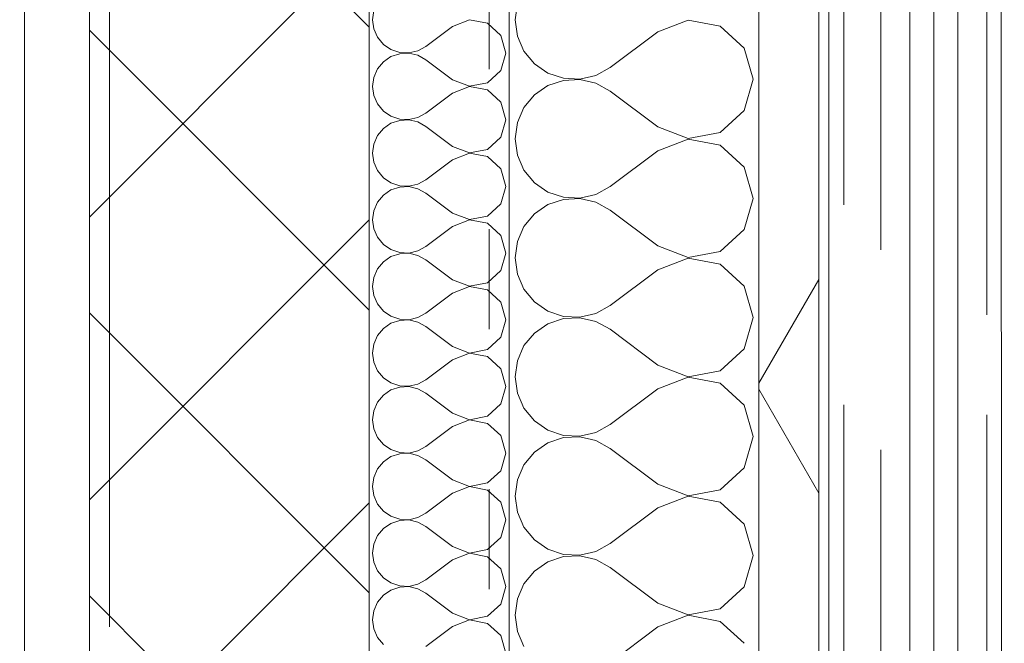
# Model space of a CAD drawing. Header units: millimetres. Extents: x 74467 to 235410, y -65 to 114857.
# Tile 216 of 256: x 139148 to 139640, y 70522 to 70833. Entities that reach past the tile are written whole.
import ezdxf
from ezdxf.enums import TextEntityAlignment as Align

# ---------------------------------------------------------------- set-up
doc = ezdxf.new("R2010")
doc.units = ezdxf.units.MM
doc.header["$MEASUREMENT"] = 0
for name, pattern in [('Katkend topelt', [1093.611073, 529.166651, -211.666656, 141.111112, -211.666656]), ('Katkend varjatud', [300, 200, -100]), ('Punktiir tihe', [176.388884, 0, -176.388884]), ('Putukavõrk', [130, 50, -80])]:
    doc.linetypes.add(name, pattern=pattern)
for name, color, linetype in [('00 Kunstikonkursi LÜ jaoks asendi 2D', 7, 'Continuous'), ('00 Teljed.AR', 7, 'Continuous'), ('1232 Välisseinad.AR', 7, 'Continuous'), ('1235 Vahelaed.AR', 7, 'Continuous'), ('1237 Trepid.AR', 7, 'Continuous'), ('1245 Klaasfassaadid.AR', 7, 'Continuous'), ('1317 Käsipuud.SA', 7, 'Continuous'), ('9350 Netopind.AR', 7, 'Continuous')]:
    doc.layers.add(name, color=color, linetype=linetype)
doc.styles.add('GENERATED_STYLE_3', font='txt')

# ---------------------------------------------------------------- blocks, each defined once
blk = doc.blocks.new('Slab_19_1', base_point=(137442.64, 67680.27))
at = {"layer": '1235 Vahelaed.AR', "color": 7, "linetype": 'Continuous', "lineweight": 13, "flags": 128}
blk.add_lwpolyline([(137442.64, 67680.27), (139382.64, 67680.27), (139382.64, 69965.72), (139552.64, 69965.72), (139552.64, 71165.88), (139382.64, 71165.88), (139382.64, 71245.88), (137442.64, 71245.88)], close=True, dxfattribs=at)
blk = doc.blocks.new('Stair_2_1')
at = {"layer": '1237 Trepid.AR', "color": 253, "linetype": 'Putukavõrk', "lineweight": 13, "true_color": 0xa5a6a4}
blk.add_line((139382.67, 67688.68), (139382.64, 71235.88), dxfattribs=at)
blk = doc.blocks.new('Trepp_Trepikoda_PK 1-TR2_2_1', base_point=(132392.64, 71235.88))
at = {"layer": '9350 Netopind.AR', "color": 7, "linetype": 'Continuous', "lineweight": 13, "flags": 128}
blk.add_lwpolyline([(131492.64, 71235.88), (131492.64, 69745.88), (132242.64, 69745.88), (132242.64, 67659.48), (133954.52, 67641.05), (133954.52, 67705.5), (139392.67, 67688.65), (139392.64, 69545.88), (139182.64, 69545.88), (139182.64, 69985.88), (139392.64, 69985.88), (139392.64, 71235.88)], close=True, dxfattribs=at)
blk = doc.blocks.new('Railing_3_1')
at = {"layer": '1317 Käsipuud.SA', "color": 7, "linetype": 'Continuous', "lineweight": 13}
blk.add_line((139150.14, 67836.92), (139150.14, 71109.84), dxfattribs=at)
blk.add_line((139150.14, 67836.92), (139150.14, 71109.84), dxfattribs=at)
blk = doc.blocks.new('Curtain Wall_24_1')
at = {"layer": '1245 Klaasfassaadid.AR', "color": 7, "linetype": 'Continuous', "lineweight": 13}
for p, q in [((139605.14, 71235.88), (139605.14, 69958.75)), ((139605.14, 69958.75), (139605.14, 71235.88))]:
    blk.add_line(p, q, dxfattribs=at)
blk = doc.blocks.new('Curtain Wall_26_1')
at = {"layer": '1245 Klaasfassaadid.AR', "color": 7, "linetype": 'Katkend varjatud', "lineweight": 13, "flags": 128}
for points in [[(139392.64, 71235.88), (139392.64, 71230.88), (139392.64, 69518.38), (139392.64, 69513.38), (139392.64, 69485.88), (139392.64, 67705.88), (139392.64, 67700.88)], [(139578.64, 69518.38), (139578.64, 71230.88), (139578.64, 71235.88)], [(139631.68, 71235.88), (139631.67, 71230.88), (139631.67, 69518.38)], [(139605.14, 69525.38), (139605.14, 71216.88)], [(139560.14, 69540.88), (139560.14, 71185.88)], [(139631.62, 71185.88), (139631.62, 69540.88)]]:
    blk.add_lwpolyline(points, dxfattribs=at)
at = {"layer": '1245 Klaasfassaadid.AR', "color": 7, "linetype": 'Continuous', "lineweight": 13, "flags": 128}
blk.add_lwpolyline([(139617.14, 69515.88), (139593.14, 69515.88), (139593.14, 71205.88), (139617.14, 71205.88)], close=True, dxfattribs=at)
blk = doc.blocks.new('*X3571')
at = {"layer": '1232 Välisseinad.AR', "color": 252, "linetype": 'Continuous', "lineweight": 13, "true_color": 0x8c8d8c}
for p, q in [((139396.75, 70841.47), (139395.62, 70833.33)), ((139395.62, 70833.33), (139396.75, 70825.2)), ((139482.23, 70833.21), (139467.05, 70827.38)), ((139498.22, 70830.19), (139482.23, 70833.21)), ((139467.05, 70827.38), (139443.24, 70809.52)), ((139510.22, 70819.22), (139498.22, 70830.19)), ((139396.75, 70825.2), (139400.06, 70817.69)), ((139400.06, 70817.69), (139405.3, 70811.36)), ((139514.67, 70803.57), (139510.22, 70819.22)), ((139405.3, 70811.36), (139412.07, 70806.71)), ((139412.07, 70806.71), (139419.85, 70804.09)), ((139436.05, 70805.55), (139443.24, 70809.52)), ((139419.85, 70803.05), (139412.07, 70800.43)), ((139419.85, 70804.09), (139428.05, 70803.69)), ((139428.05, 70803.45), (139419.85, 70803.05)), ((139428.05, 70803.69), (139436.05, 70805.55)), ((139436.05, 70801.59), (139428.05, 70803.45)), ((139443.24, 70797.62), (139436.05, 70801.59)), ((139510.22, 70787.92), (139514.67, 70803.57)), ((139412.07, 70800.43), (139405.3, 70795.78)), ((139467.05, 70779.76), (139443.24, 70797.62)), ((139405.3, 70795.78), (139400.06, 70789.46)), ((139400.06, 70789.46), (139396.75, 70781.94)), ((139498.22, 70776.95), (139510.22, 70787.92)), ((139396.75, 70781.94), (139395.62, 70773.81)), ((139467.05, 70779.76), (139482.23, 70773.93)), ((139482.23, 70773.93), (139498.22, 70776.95)), ((139395.62, 70773.81), (139396.75, 70765.68)), ((139482.23, 70773.69), (139467.05, 70767.86)), ((139498.22, 70770.67), (139482.23, 70773.69)), ((139467.05, 70767.86), (139443.24, 70750)), ((139510.22, 70759.69), (139498.22, 70770.67)), ((139396.75, 70765.68), (139400.06, 70758.16)), ((139400.06, 70758.16), (139405.3, 70751.84)), ((139514.67, 70744.05), (139510.22, 70759.69)), ((139405.3, 70751.84), (139412.07, 70747.19)), ((139412.07, 70747.19), (139419.85, 70744.57)), ((139436.05, 70746.03), (139443.24, 70750)), ((139419.85, 70743.53), (139412.07, 70740.91)), ((139419.85, 70744.57), (139428.05, 70744.17)), ((139428.05, 70743.93), (139419.85, 70743.53)), ((139428.05, 70744.17), (139436.05, 70746.03)), ((139436.05, 70742.07), (139428.05, 70743.93)), ((139443.24, 70738.1), (139436.05, 70742.07)), ((139510.22, 70728.4), (139514.67, 70744.05)), ((139412.07, 70740.91), (139405.3, 70736.26)), ((139467.05, 70720.24), (139443.24, 70738.1)), ((139405.3, 70736.26), (139400.06, 70729.93)), ((139400.06, 70729.93), (139396.75, 70722.42)), ((139498.22, 70717.43), (139510.22, 70728.4)), ((139396.75, 70722.42), (139395.62, 70714.29)), ((139467.05, 70720.24), (139482.23, 70714.41)), ((139482.23, 70714.41), (139498.22, 70717.43)), ((139395.62, 70714.29), (139396.75, 70706.15)), ((139482.23, 70714.17), (139467.05, 70708.33)), ((139498.22, 70711.14), (139482.23, 70714.17)), ((139467.05, 70708.33), (139443.24, 70690.48)), ((139510.22, 70700.17), (139498.22, 70711.14)), ((139396.75, 70706.15), (139400.06, 70698.64)), ((139400.06, 70698.64), (139405.3, 70692.32)), ((139514.67, 70684.52), (139510.22, 70700.17)), ((139405.3, 70692.32), (139412.07, 70687.67)), ((139412.07, 70687.67), (139419.85, 70685.04)), ((139436.05, 70686.5), (139443.24, 70690.48)), ((139419.85, 70684.01), (139412.07, 70681.38)), ((139419.85, 70685.04), (139428.05, 70684.64)), ((139428.05, 70684.4), (139419.85, 70684.01)), ((139428.05, 70684.64), (139436.05, 70686.5)), ((139436.05, 70682.54), (139428.05, 70684.4)), ((139443.24, 70678.57), (139436.05, 70682.54)), ((139510.22, 70668.88), (139514.67, 70684.52)), ((139412.07, 70681.38), (139405.3, 70676.73)), ((139467.05, 70660.71), (139443.24, 70678.57)), ((139405.3, 70676.73), (139400.06, 70670.41)), ((139400.06, 70670.41), (139396.75, 70662.89)), ((139498.22, 70657.9), (139510.22, 70668.88)), ((139396.75, 70662.89), (139395.62, 70654.76)), ((139467.05, 70660.71), (139482.23, 70654.88)), ((139482.23, 70654.88), (139498.22, 70657.9)), ((139395.62, 70654.76), (139396.75, 70646.63)), ((139482.23, 70654.64), (139467.05, 70648.81)), ((139498.22, 70651.62), (139482.23, 70654.64)), ((139467.05, 70648.81), (139443.24, 70630.95)), ((139510.22, 70640.65), (139498.22, 70651.62)), ((139396.75, 70646.63), (139400.06, 70639.12)), ((139400.06, 70639.12), (139405.3, 70632.79)), ((139514.67, 70625), (139510.22, 70640.65)), ((139405.3, 70632.79), (139412.07, 70628.14)), ((139436.05, 70626.98), (139443.24, 70630.95)), ((139412.07, 70628.14), (139419.85, 70625.52)), ((139419.85, 70624.48), (139412.07, 70621.86)), ((139419.85, 70625.52), (139428.05, 70625.12)), ((139428.05, 70624.88), (139419.85, 70624.48)), ((139428.05, 70625.12), (139436.05, 70626.98)), ((139436.05, 70623.02), (139428.05, 70624.88)), ((139510.22, 70609.35), (139514.67, 70625)), ((139412.07, 70621.86), (139405.3, 70617.21)), ((139443.24, 70619.05), (139436.05, 70623.02)), ((139467.05, 70601.19), (139443.24, 70619.05)), ((139405.3, 70617.21), (139400.06, 70610.88)), ((139400.06, 70610.88), (139396.75, 70603.37)), ((139498.22, 70598.38), (139510.22, 70609.35)), ((139396.75, 70603.37), (139395.62, 70595.24)), ((139467.05, 70601.19), (139482.23, 70595.36)), ((139395.62, 70595.24), (139396.75, 70587.11)), ((139482.23, 70595.12), (139467.05, 70589.29)), ((139482.23, 70595.36), (139498.22, 70598.38)), ((139498.22, 70592.1), (139482.23, 70595.12)), ((139467.05, 70589.29), (139443.24, 70571.43)), ((139510.22, 70581.12), (139498.22, 70592.1)), ((139396.75, 70587.11), (139400.06, 70579.59)), ((139400.06, 70579.59), (139405.3, 70573.27)), ((139514.67, 70565.48), (139510.22, 70581.12)), ((139405.3, 70573.27), (139412.07, 70568.62)), ((139436.05, 70567.46), (139443.24, 70571.43)), ((139412.07, 70568.62), (139419.85, 70565.99)), ((139419.85, 70564.96), (139412.07, 70562.33)), ((139419.85, 70565.99), (139428.05, 70565.6)), ((139428.05, 70565.36), (139419.85, 70564.96)), ((139428.05, 70565.6), (139436.05, 70567.46)), ((139436.05, 70563.5), (139428.05, 70565.36)), ((139510.22, 70549.83), (139514.67, 70565.48)), ((139412.07, 70562.33), (139405.3, 70557.68)), ((139443.24, 70559.52), (139436.05, 70563.5)), ((139467.05, 70541.67), (139443.24, 70559.52)), ((139405.3, 70557.68), (139400.06, 70551.36)), ((139400.06, 70551.36), (139396.75, 70543.85)), ((139498.22, 70538.86), (139510.22, 70549.83)), ((139396.75, 70543.85), (139395.62, 70535.71)), ((139467.05, 70541.67), (139482.23, 70535.83)), ((139395.62, 70535.71), (139396.75, 70527.58)), ((139482.23, 70535.59), (139467.05, 70529.76)), ((139482.23, 70535.83), (139498.22, 70538.86)), ((139498.22, 70532.57), (139482.23, 70535.59)), ((139467.05, 70529.76), (139443.24, 70511.9)), ((139510.22, 70521.6), (139498.22, 70532.57)), ((139396.75, 70527.58), (139400.06, 70520.07))]:
    blk.add_line(p, q, dxfattribs=at)
blk = doc.blocks.new('*X3572')
at = {"layer": '1232 Välisseinad.AR', "color": 252, "linetype": 'Continuous', "lineweight": 13, "true_color": 0x8c8d8c}
for p, q in [((139324.94, 70837.89), (139324.31, 70833.33)), ((139324.31, 70833.33), (139324.94, 70828.78)), ((139372.81, 70833.27), (139364.31, 70830)), ((139381.76, 70831.57), (139372.81, 70833.27)), ((139388.49, 70825.43), (139381.76, 70831.57)), ((139324.94, 70828.78), (139326.8, 70824.57)), ((139364.31, 70830), (139350.98, 70820)), ((139390.98, 70816.67), (139388.49, 70825.43)), ((139326.8, 70824.57), (139329.73, 70821.03)), ((139329.73, 70821.03), (139333.52, 70818.43)), ((139333.52, 70818.43), (139337.88, 70816.96)), ((139337.88, 70816.38), (139333.52, 70814.91)), ((139337.88, 70816.96), (139342.47, 70816.73)), ((139342.47, 70816.6), (139337.88, 70816.38)), ((139342.47, 70816.73), (139346.95, 70817.77)), ((139346.95, 70815.56), (139342.47, 70816.6)), ((139346.95, 70817.77), (139350.98, 70820)), ((139350.98, 70813.33), (139346.95, 70815.56)), ((139388.49, 70807.9), (139390.98, 70816.67)), ((139329.73, 70812.3), (139326.8, 70808.76)), ((139333.52, 70814.91), (139329.73, 70812.3)), ((139364.31, 70803.33), (139350.98, 70813.33)), ((139326.8, 70808.76), (139324.94, 70804.55)), ((139381.76, 70801.76), (139388.49, 70807.9)), ((139324.94, 70804.55), (139324.31, 70800)), ((139364.31, 70803.33), (139372.81, 70800.07)), ((139372.81, 70800.07), (139381.76, 70801.76)), ((139324.31, 70800), (139324.94, 70795.45)), ((139364.31, 70796.67), (139350.98, 70786.67)), ((139372.81, 70799.93), (139364.31, 70796.67)), ((139381.76, 70798.24), (139372.81, 70799.93)), ((139388.49, 70792.1), (139381.76, 70798.24)), ((139324.94, 70795.45), (139326.8, 70791.24)), ((139326.8, 70791.24), (139329.73, 70787.7)), ((139390.98, 70783.33), (139388.49, 70792.1)), ((139329.73, 70787.7), (139333.52, 70785.09)), ((139346.95, 70784.44), (139350.98, 70786.67)), ((139333.52, 70781.57), (139329.73, 70778.97)), ((139333.52, 70785.09), (139337.88, 70783.62)), ((139337.88, 70783.04), (139333.52, 70781.57)), ((139337.88, 70783.62), (139342.47, 70783.4)), ((139342.47, 70783.27), (139337.88, 70783.04)), ((139342.47, 70783.4), (139346.95, 70784.44)), ((139346.95, 70782.23), (139342.47, 70783.27)), ((139350.98, 70780), (139346.95, 70782.23)), ((139388.49, 70774.57), (139390.98, 70783.33)), ((139329.73, 70778.97), (139326.8, 70775.43)), ((139364.31, 70770), (139350.98, 70780)), ((139324.94, 70771.22), (139324.31, 70766.67)), ((139326.8, 70775.43), (139324.94, 70771.22)), ((139381.76, 70768.43), (139388.49, 70774.57)), ((139324.31, 70766.67), (139324.94, 70762.11)), ((139364.31, 70770), (139372.81, 70766.73)), ((139372.81, 70766.6), (139364.31, 70763.33)), ((139372.81, 70766.73), (139381.76, 70768.43)), ((139381.76, 70764.91), (139372.81, 70766.6)), ((139324.94, 70762.11), (139326.8, 70757.9)), ((139364.31, 70763.33), (139350.98, 70753.33)), ((139388.49, 70758.76), (139381.76, 70764.91)), ((139326.8, 70757.9), (139329.73, 70754.36)), ((139390.98, 70750), (139388.49, 70758.76)), ((139329.73, 70754.36), (139333.52, 70751.76)), ((139333.52, 70751.76), (139337.88, 70750.29)), ((139346.95, 70751.11), (139350.98, 70753.33)), ((139333.52, 70748.24), (139329.73, 70745.64)), ((139337.88, 70749.71), (139333.52, 70748.24)), ((139337.88, 70750.29), (139342.47, 70750.07)), ((139342.47, 70749.93), (139337.88, 70749.71)), ((139342.47, 70750.07), (139346.95, 70751.11)), ((139346.95, 70748.89), (139342.47, 70749.93)), ((139350.98, 70746.67), (139346.95, 70748.89)), ((139364.31, 70736.67), (139350.98, 70746.67)), ((139388.49, 70741.24), (139390.98, 70750)), ((139326.8, 70742.1), (139324.94, 70737.89)), ((139329.73, 70745.64), (139326.8, 70742.1)), ((139324.94, 70737.89), (139324.31, 70733.33)), ((139381.76, 70735.09), (139388.49, 70741.24)), ((139324.31, 70733.33), (139324.94, 70728.78)), ((139364.31, 70736.67), (139372.81, 70733.4)), ((139372.81, 70733.27), (139364.31, 70730)), ((139372.81, 70733.4), (139381.76, 70735.09)), ((139381.76, 70731.57), (139372.81, 70733.27)), ((139324.94, 70728.78), (139326.8, 70724.57)), ((139364.31, 70730), (139350.98, 70720)), ((139388.49, 70725.43), (139381.76, 70731.57)), ((139326.8, 70724.57), (139329.73, 70721.03)), ((139390.98, 70716.67), (139388.49, 70725.43)), ((139329.73, 70721.03), (139333.52, 70718.43)), ((139333.52, 70718.43), (139337.88, 70716.96)), ((139342.47, 70716.73), (139346.95, 70717.77)), ((139346.95, 70717.77), (139350.98, 70720)), ((139329.73, 70712.3), (139326.8, 70708.76)), ((139333.52, 70714.91), (139329.73, 70712.3)), ((139337.88, 70716.38), (139333.52, 70714.91)), ((139337.88, 70716.96), (139342.47, 70716.73)), ((139342.47, 70716.6), (139337.88, 70716.38)), ((139346.95, 70715.56), (139342.47, 70716.6)), ((139350.98, 70713.33), (139346.95, 70715.56)), ((139364.31, 70703.33), (139350.98, 70713.33)), ((139388.49, 70707.9), (139390.98, 70716.67)), ((139326.8, 70708.76), (139324.94, 70704.55)), ((139381.76, 70701.76), (139388.49, 70707.9)), ((139324.94, 70704.55), (139324.31, 70700)), ((139364.31, 70703.33), (139372.81, 70700.07)), ((139324.31, 70700), (139324.94, 70695.45)), ((139372.81, 70699.93), (139364.31, 70696.67)), ((139372.81, 70700.07), (139381.76, 70701.76)), ((139381.76, 70698.24), (139372.81, 70699.93)), ((139388.49, 70692.1), (139381.76, 70698.24)), ((139324.94, 70695.45), (139326.8, 70691.24)), ((139364.31, 70696.67), (139350.98, 70686.67)), ((139326.8, 70691.24), (139329.73, 70687.7)), ((139329.73, 70687.7), (139333.52, 70685.09)), ((139390.98, 70683.33), (139388.49, 70692.1)), ((139333.52, 70685.09), (139337.88, 70683.62)), ((139337.88, 70683.04), (139333.52, 70681.57)), ((139337.88, 70683.62), (139342.47, 70683.4)), ((139342.47, 70683.27), (139337.88, 70683.04)), ((139342.47, 70683.4), (139346.95, 70684.44)), ((139346.95, 70682.23), (139342.47, 70683.27)), ((139346.95, 70684.44), (139350.98, 70686.67)), ((139388.49, 70674.57), (139390.98, 70683.33)), ((139329.73, 70678.97), (139326.8, 70675.43)), ((139333.52, 70681.57), (139329.73, 70678.97)), ((139350.98, 70680), (139346.95, 70682.23)), ((139364.31, 70670), (139350.98, 70680)), ((139326.8, 70675.43), (139324.94, 70671.22)), ((139381.76, 70668.43), (139388.49, 70674.57)), ((139324.94, 70671.22), (139324.31, 70666.67)), ((139364.31, 70670), (139372.81, 70666.73)), ((139372.81, 70666.73), (139381.76, 70668.43)), ((139324.31, 70666.67), (139324.94, 70662.11)), ((139364.31, 70663.33), (139350.98, 70653.33)), ((139372.81, 70666.6), (139364.31, 70663.33)), ((139381.76, 70664.91), (139372.81, 70666.6)), ((139388.49, 70658.76), (139381.76, 70664.91)), ((139324.94, 70662.11), (139326.8, 70657.9)), ((139326.8, 70657.9), (139329.73, 70654.36)), ((139390.98, 70650), (139388.49, 70658.76)), ((139329.73, 70654.36), (139333.52, 70651.76)), ((139346.95, 70651.11), (139350.98, 70653.33)), ((139333.52, 70648.24), (139329.73, 70645.64)), ((139333.52, 70651.76), (139337.88, 70650.29)), ((139337.88, 70649.71), (139333.52, 70648.24)), ((139337.88, 70650.29), (139342.47, 70650.07)), ((139342.47, 70649.93), (139337.88, 70649.71)), ((139342.47, 70650.07), (139346.95, 70651.11)), ((139346.95, 70648.89), (139342.47, 70649.93)), ((139350.98, 70646.67), (139346.95, 70648.89)), ((139388.49, 70641.24), (139390.98, 70650)), ((139329.73, 70645.64), (139326.8, 70642.1)), ((139364.31, 70636.67), (139350.98, 70646.67)), ((139326.8, 70642.1), (139324.94, 70637.89)), ((139381.76, 70635.09), (139388.49, 70641.24)), ((139324.94, 70637.89), (139324.31, 70633.33)), ((139324.31, 70633.33), (139324.94, 70628.78)), ((139364.31, 70636.67), (139372.81, 70633.4)), ((139372.81, 70633.27), (139364.31, 70630)), ((139372.81, 70633.4), (139381.76, 70635.09)), ((139381.76, 70631.57), (139372.81, 70633.27)), ((139324.94, 70628.78), (139326.8, 70624.57)), ((139364.31, 70630), (139350.98, 70620)), ((139388.49, 70625.43), (139381.76, 70631.57)), ((139326.8, 70624.57), (139329.73, 70621.03)), ((139390.98, 70616.67), (139388.49, 70625.43)), ((139329.73, 70621.03), (139333.52, 70618.43)), ((139346.95, 70617.77), (139350.98, 70620)), ((139333.52, 70614.91), (139329.73, 70612.3)), ((139333.52, 70618.43), (139337.88, 70616.96)), ((139337.88, 70616.38), (139333.52, 70614.91)), ((139337.88, 70616.96), (139342.47, 70616.73)), ((139342.47, 70616.6), (139337.88, 70616.38)), ((139342.47, 70616.73), (139346.95, 70617.77)), ((139346.95, 70615.56), (139342.47, 70616.6)), ((139350.98, 70613.33), (139346.95, 70615.56)), ((139388.49, 70607.9), (139390.98, 70616.67)), ((139326.8, 70608.76), (139324.94, 70604.55)), ((139329.73, 70612.3), (139326.8, 70608.76)), ((139364.31, 70603.33), (139350.98, 70613.33)), ((139324.94, 70604.55), (139324.31, 70600)), ((139381.76, 70601.76), (139388.49, 70607.9)), ((139324.31, 70600), (139324.94, 70595.45)), ((139364.31, 70603.33), (139372.81, 70600.07)), ((139372.81, 70599.93), (139364.31, 70596.67)), ((139372.81, 70600.07), (139381.76, 70601.76)), ((139381.76, 70598.24), (139372.81, 70599.93)), ((139324.94, 70595.45), (139326.8, 70591.24)), ((139364.31, 70596.67), (139350.98, 70586.67)), ((139388.49, 70592.1), (139381.76, 70598.24)), ((139326.8, 70591.24), (139329.73, 70587.7)), ((139390.98, 70583.33), (139388.49, 70592.1)), ((139329.73, 70587.7), (139333.52, 70585.09)), ((139333.52, 70585.09), (139337.88, 70583.62)), ((139342.47, 70583.4), (139346.95, 70584.44)), ((139346.95, 70584.44), (139350.98, 70586.67)), ((139333.52, 70581.57), (139329.73, 70578.97)), ((139337.88, 70583.04), (139333.52, 70581.57)), ((139337.88, 70583.62), (139342.47, 70583.4)), ((139342.47, 70583.27), (139337.88, 70583.04)), ((139346.95, 70582.23), (139342.47, 70583.27)), ((139350.98, 70580), (139346.95, 70582.23)), ((139364.31, 70570), (139350.98, 70580)), ((139388.49, 70574.57), (139390.98, 70583.33)), ((139326.8, 70575.43), (139324.94, 70571.22)), ((139329.73, 70578.97), (139326.8, 70575.43)), ((139381.76, 70568.43), (139388.49, 70574.57)), ((139324.94, 70571.22), (139324.31, 70566.67)), ((139364.31, 70570), (139372.81, 70566.73)), ((139324.31, 70566.67), (139324.94, 70562.11)), ((139372.81, 70566.6), (139364.31, 70563.33)), ((139372.81, 70566.73), (139381.76, 70568.43)), ((139381.76, 70564.91), (139372.81, 70566.6)), ((139388.49, 70558.76), (139381.76, 70564.91)), ((139324.94, 70562.11), (139326.8, 70557.9)), ((139364.31, 70563.33), (139350.98, 70553.33)), ((139326.8, 70557.9), (139329.73, 70554.36)), ((139390.98, 70550), (139388.49, 70558.76)), ((139329.73, 70554.36), (139333.52, 70551.76)), ((139333.52, 70551.76), (139337.88, 70550.29)), ((139337.88, 70549.71), (139333.52, 70548.24)), ((139337.88, 70550.29), (139342.47, 70550.07)), ((139342.47, 70549.93), (139337.88, 70549.71)), ((139342.47, 70550.07), (139346.95, 70551.11)), ((139346.95, 70548.89), (139342.47, 70549.93)), ((139346.95, 70551.11), (139350.98, 70553.33)), ((139388.49, 70541.24), (139390.98, 70550)), ((139329.73, 70545.64), (139326.8, 70542.1)), ((139333.52, 70548.24), (139329.73, 70545.64)), ((139350.98, 70546.67), (139346.95, 70548.89)), ((139364.31, 70536.67), (139350.98, 70546.67)), ((139326.8, 70542.1), (139324.94, 70537.89)), ((139381.76, 70535.09), (139388.49, 70541.24)), ((139324.94, 70537.89), (139324.31, 70533.33)), ((139364.31, 70536.67), (139372.81, 70533.4)), ((139372.81, 70533.4), (139381.76, 70535.09)), ((139324.31, 70533.33), (139324.94, 70528.78)), ((139364.31, 70530), (139350.98, 70520)), ((139372.81, 70533.27), (139364.31, 70530)), ((139381.76, 70531.57), (139372.81, 70533.27)), ((139388.49, 70525.43), (139381.76, 70531.57)), ((139324.94, 70528.78), (139326.8, 70524.57)), ((139390.98, 70516.67), (139388.49, 70525.43)), ((139326.8, 70524.57), (139329.73, 70521.03))]:
    blk.add_line(p, q, dxfattribs=at)
blk = doc.blocks.new('Wall_922_1', base_point=(139182.64, 71245.88))
at = {"layer": '1232 Välisseinad.AR', "linetype": 'Continuous', "lineweight": 13, "true_color": 0x50504f}
h = blk.add_hatch(dxfattribs=at)
h.set_pattern_fill('Plokk_õõnesbetoon_0001', color=251, style=0, pattern_type=2)
h.set_pattern_definition([(45, (0, 0), (-70.71068, 70.71068), []), (135, (0, 0), (70.71068, 70.71068), [])])
h.paths.add_polyline_path([(139322.64, 69885.72), (139322.64, 71245.88), (139182.64, 71245.88), (139182.64, 69885.72)])
at = {"layer": '1232 Välisseinad.AR', "linetype": 'Continuous', "lineweight": 13, "true_color": 0x8c8d8c}
h = blk.add_hatch(dxfattribs=at)
h.set_pattern_fill('Insulatsioon_vill_0001', color=252, style=0, pattern_type=2)
h.set_pattern_definition([(60, (0, 0), (-129.90381, 75), []), (120, (0, 0), (129.90381, 75), [])])
h.paths.add_polyline_path([(139547.64, 69885.72), (139547.64, 71245.88), (139517.64, 71245.88), (139517.64, 69885.72)])
at = {"layer": '1232 Välisseinad.AR', "color": 7, "linetype": 'Continuous', "lineweight": 13}
for p, q in [((139322.64, 69885.72), (139322.64, 71245.88)), ((139392.64, 69885.72), (139392.64, 71245.88)), ((139517.64, 69885.72), (139517.64, 71245.88))]:
    blk.add_line(p, q, dxfattribs=at)
at = {"layer": '1232 Välisseinad.AR', "color": 7, "linetype": 'Continuous', "lineweight": 15, "flags": 128}
blk.add_lwpolyline([(139182.64, 71245.88), (139182.64, 69885.72)], dxfattribs=at)
at = {"layer": '1232 Välisseinad.AR', "color": 7, "linetype": 'Continuous', "lineweight": 13, "flags": 128}
blk.add_lwpolyline([(139547.64, 69885.72), (139547.64, 71245.88)], dxfattribs=at)
at = {"layer": '1232 Välisseinad.AR', "color": 7, "lineweight": 15}
for name in ['*X3572', '*X3571']:
    blk.add_blockref(name, (0, 0), dxfattribs=at)
blk = doc.blocks.new('Standard grid marker')
at = {"layer": '00 Teljed.AR', "color": 252, "linetype": 'Katkend topelt', "lineweight": 13, "true_color": 0x8c8d8c}
blk.add_line((6142.46, 0), (54919.04, 0), dxfattribs=at)
at = {"layer": '00 Teljed.AR', "color": 252, "lineweight": 13, "true_color": 0x8c8d8c, "style": 'GENERATED_STYLE_3'}
for tag, p in [('AC_MarkerText_1_0', (-54.29, -45.71)), ('AC_MarkerText_1_1', (61407.21, -45.71))]:
    blk.add_attdef(tag, text='', height=200, rotation=270, dxfattribs=at).set_placement(p, align=Align.TOP_CENTER)

msp = doc.modelspace()

# ---------------------------------------------------------------- block references
at = {"layer": '1235 Vahelaed.AR', "color": 7, "linetype": 'Continuous', "lineweight": 13}
msp.add_blockref('Slab_19_1', (137442.64, 67680.27), dxfattribs=at)
at = {"layer": '1245 Klaasfassaadid.AR', "linetype": 'Continuous', "lineweight": 0}
msp.add_blockref('Curtain Wall_24_1', (0, 0), dxfattribs=at)

# ---------------------------------------------------------------- next in the draw order: block references
at = {"layer": '1237 Trepid.AR', "color": 7, "linetype": 'Punktiir tihe', "lineweight": 13}
msp.add_blockref('Stair_2_1', (0, 0), dxfattribs=at)

# ---------------------------------------------------------------- next in the draw order: linework, layer by layer
at = {"layer": '00 Kunstikonkursi LÜ jaoks asendi 2D', "color": 7, "linetype": 'Continuous', "lineweight": 13, "flags": 128}
msp.add_lwpolyline([(121631.91, 71230.03), (121180.17, 68000.71), (139640.41, 67681.92), (139638.73, 71250.55)], close=True, dxfattribs=at)
at = {"layer": '9350 Netopind.AR', "color": 7, "linetype": 'Continuous', "lineweight": 0, "true_color": 0xfaefc5, "flags": 128}
msp.add_lwpolyline([(131492.64, 71235.88), (131492.64, 69745.88), (132242.64, 69745.88), (132242.64, 67659.48), (133954.52, 67641.05), (133954.52, 67705.5), (139392.67, 67688.65), (139392.64, 69545.88), (139182.64, 69545.88), (139182.64, 69985.88), (139392.64, 69985.88), (139392.64, 71235.88)], close=True, dxfattribs=at)

# ---------------------------------------------------------------- next in the draw order: block references
at = {"layer": '1317 Käsipuud.SA', "color": 7, "linetype": 'Continuous', "lineweight": 13}
msp.add_blockref('Railing_3_1', (0, 0), dxfattribs=at)
at = {"layer": '9350 Netopind.AR', "color": 7, "linetype": 'Continuous', "lineweight": 13}
msp.add_blockref('Trepp_Trepikoda_PK 1-TR2_2_1', (132392.64, 71235.88), dxfattribs=at)

# ---------------------------------------------------------------- next in the draw order: block references
at = {"layer": '1245 Klaasfassaadid.AR', "linetype": 'Continuous', "lineweight": 0}
msp.add_blockref('Curtain Wall_26_1', (0, 0), dxfattribs=at)

# ---------------------------------------------------------------- next in the draw order: block references
at = {"layer": '00 Teljed.AR', "color": 7, "linetype": 'Continuous', "lineweight": 13, "zscale": 1000, "rotation": 90}
msp.add_blockref('Standard grid marker', (139192.64, 46889.58), dxfattribs=at)
at = {"layer": '1232 Välisseinad.AR', "color": 7, "lineweight": 15}
msp.add_blockref('Wall_922_1', (139182.64, 71245.88), dxfattribs=at)

doc.saveas('drawing.dxf')
